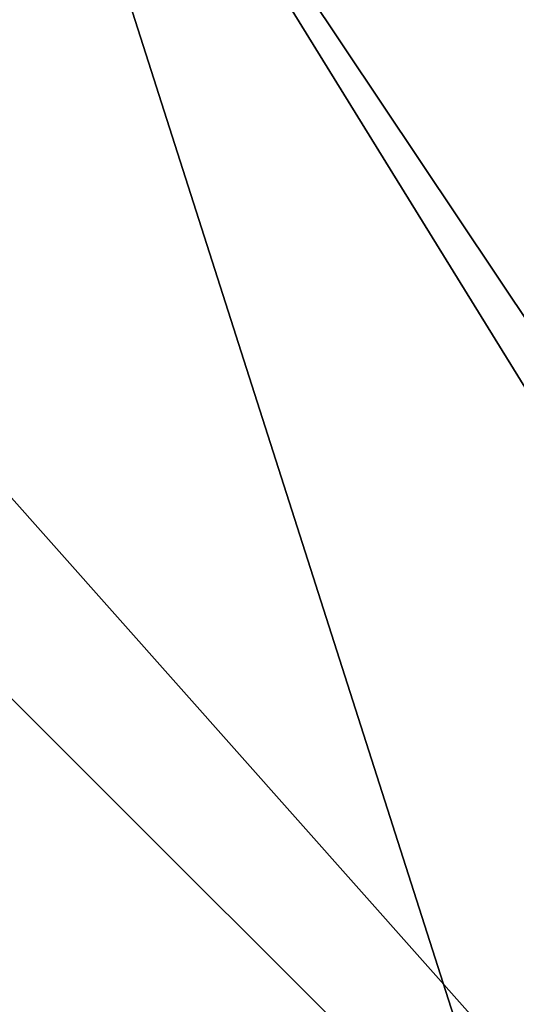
# Model space of a CAD drawing. Header units: inches. Extents: x 0 to 23, y -70 to 0.
# Tile 103 of 107: x 22.8568 to 22.8832, y -0.2282 to -0.1757. Entities that reach past the tile are written whole.
import ezdxf

# ---------------------------------------------------------------- set-up
doc = ezdxf.new("R2010")
doc.units = ezdxf.units.IN
doc.header["$MEASUREMENT"] = 0
doc.layers.add('A-FURN-3-ST-BK', color=151, linetype='Continuous')

msp = doc.modelspace()

# ---------------------------------------------------------------- meshes
at = {"layer": 'A-FURN-3-ST-BK'}
mesh = msp.add_polyface(dxfattribs=at)
corners = [(23, -0.500006, 32.452559), (23, -0.500006, 5.452559), (22.96194, -0.308665, 32.452559), (22.96194, -0.308665, 5.452559), (22.853553, -0.146453, 32.452559), (22.853553, -0.146453, 5.452559), (22.691342, -0.038067, 32.452559), (22.691342, -2.85529, 32.914498), (22.853553, -3.053075, 32.782881), (22.853553, -2.85529, 32.806112), (22.96194, -3.015488, 32.625084), (22.96194, -2.85529, 32.6439), (23, -2.85529, 32.452559), (23, -3.045265, 32.415062), (22.96194, -3.166965, 32.569659), (22.96194, -3.301476, 32.480642), (22.853553, -3.240094, 32.714451), (22.853553, -3.406166, 32.604548), (22.96194, -3.411699, 32.362879), (23, -3.206746, 32.308197), (22.691342, -3.07819, 32.888317), (22.691342, -3.288957, 32.811198), (22.96194, -0.500006, 32.6439), (22.853553, -0.500006, 32.806112), (22.761444, -0.116988, 32.639491), (22.883019, -0.238562, 32.639491), (22.962586, -0.387031, 32.60504), (22.887383, -0.465931, 32.766841), (22.806974, -0.315893, 32.801656), (22.684195, -0.421252, 32.910674), (22.684114, -0.193032, 32.801656), (22.814282, -0.112624, 5.418483), (22.691342, -0.038067, 5.452559), (22.849097, -0.193032, 5.268445), (22.958116, -0.315811, 5.373804), (22.958116, -0.421252, 5.268363), (22.849097, -0.315893, 5.145585), (22.853553, -0.500006, 5.099005), (22.96194, -0.500006, 5.261217), (22.814282, -0.465931, 5.065176), (22.691342, -0.500006, 4.990619), (22.686932, -0.116988, 5.191115), (22.686932, -0.238562, 5.06954), (23, -3.315514, 32.147992)]
mesh.append_faces([[corners[k] for k in face] for face in [(0, 1, 2), (2, 1, 3), (2, 3, 4), (4, 3, 5), (4, 5, 6), (7, 8, 9), (9, 8, 10), (9, 10, 11), (11, 10, 12), (12, 10, 13), (13, 10, 14), (13, 14, 15), (15, 14, 16, 17), (18, 19, 15), (15, 19, 13), (10, 8, 16, 14), (8, 20, 21, 16), (12, 0, 11), (11, 0, 22), (11, 22, 9), (9, 22, 23), (9, 23, 7), (6, 24, 4), (4, 24, 25), (4, 25, 2), (2, 25, 26), (2, 26, 0), (0, 26, 22), (22, 26, 27), (22, 27, 23), (23, 27, 28), (23, 28, 29), (24, 30, 28, 25), (25, 28, 27, 26), (31, 32, 5), (31, 5, 33), (33, 5, 34), (33, 34, 35, 36), (36, 35, 37), (37, 35, 38), (38, 35, 1), (1, 35, 34), (1, 34, 3), (3, 34, 5), (36, 37, 39), (39, 37, 40), (41, 33, 36, 42), (13, 43, 12), (12, 43, 1), (12, 1, 0), (13, 19, 43)]])

doc.saveas('drawing.dxf')
